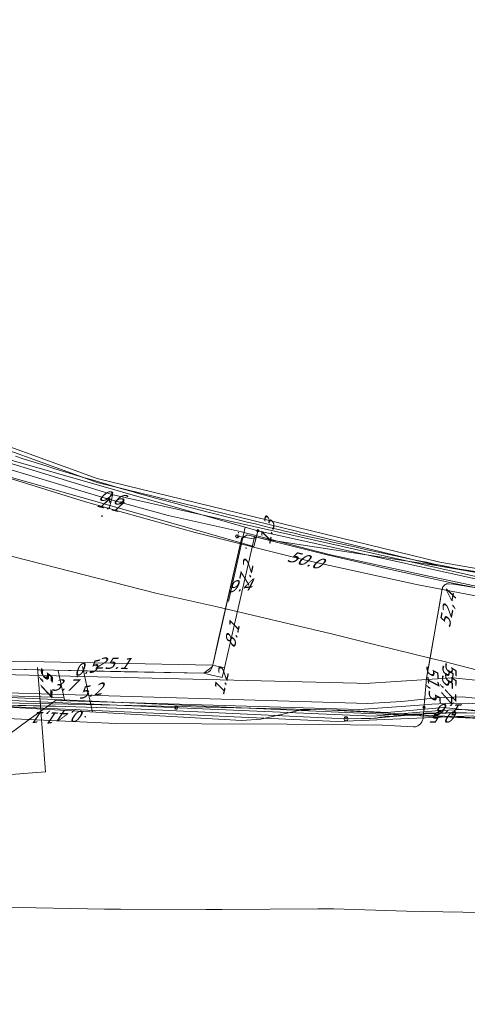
# Model space of a CAD drawing. Header units: metres. Extents: x 124576 to 133557, y 395865 to 402386.
# Tile 220 of 256: x 127458 to 127513, y 402166 to 402289. Entities that reach past the tile are written whole.
import ezdxf
from ezdxf.enums import TextEntityAlignment as Align

# ---------------------------------------------------------------- set-up
doc = ezdxf.new("R2010")
doc.units = ezdxf.units.M
doc.header["$MEASUREMENT"] = 0
for name, color, linetype, lineweight, true_color in [('LG_Datatransport_Blauw_Glas_Zuid', 3, 'Continuous', 13, 0x00ff00), ('LG_Datatransport_Eurofiber_Nederland_BV', 3, 'Continuous', 13, 0x00ff00), ('LG_Datatransport_Gebroeders_Van_der_Donk_BV_(FTTX)', 3, 'Continuous', 13, 0x00ff00), ('LG_Datatransport_KPN_BV', 3, 'Continuous', 13, 0x00ff00), ('LG_Datatransport_Tele2_Nederland_BV', 3, 'Continuous', 13, 0x00ff00), ('LG_Datatransport_Ziggo_BV', 3, 'Continuous', 13, 0x00ff00), ('LG_Gas_Hoge_Druk_Enexis_Netbeheer_BV', 7, 'Continuous', 13, 0xff9b00), ('LG_Laag_Spanning_Enexis_Netbeheer_BV', 7, 'Continuous', 13, 0x960000), ('LG_Laag_Spanning_Gemeente_Dongen', 7, 'Continuous', 13, 0x960000), ('LG_Midden_Spanning_Enexis_Netbeheer_BV', 7, 'Continuous', 13, 0xd20000), ('LG_Riool_Onder_Druk_Gemeente_Dongen', 7, 'Continuous', 13, 0x800080), ('LG_unet-4_Brabant_Water', 5, 'Continuous', 13, 0x0000ff), ('MV_Datatransport_lijn', 3, 'Continuous', 0, 0x00ff00)]:
    doc.layers.add(name, color=color, linetype=linetype, lineweight=lineweight, true_color=true_color)
for name, color, linetype, lineweight in [('LG_Datatransport_P_KPN_BV', 7, 'Continuous', 0), ('LG_Laag_Spanning_P_Enexis_Netbeheer_BV', 7, 'Continuous', 0), ('MV_Datatransport', 7, 'Continuous', 0), ('MV_Gas_Hoge_Druk', 7, 'Continuous', 0), ('MV_Gas_Hoge_Druk_pijl', 7, 'Continuous', 0), ('MV_Laag_Spanning', 7, 'Continuous', 0), ('MV_Laag_Spanning_lijn', 7, 'Continuous', 0), ('MV_Laag_Spanning_pijl', 7, 'Continuous', 0), ('MV_Midden_Spanning', 7, 'Continuous', 0), ('MV_Midden_Spanning_pijl', 7, 'Continuous', 0)]:
    doc.layers.add(name, color=color, linetype=linetype, lineweight=lineweight)
doc.styles.add('Klic_Annotatie', font='verdanai.ttf', dxfattribs={"oblique": 20, "height": 1.4})

# ---------------------------------------------------------------- blocks, each defined once
blk = doc.blocks.new('Mof')
at = {"layer": 'LG_Laag_Spanning_P_Enexis_Netbeheer_BV'}
h = blk.add_hatch(color=256, dxfattribs=at)
edge = h.paths.add_edge_path()
edge.add_arc((0, 0), 2, 0, 360)
blk = doc.blocks.new('Streetlight')
at = {"layer": 'LG_Laag_Spanning_P_Enexis_Netbeheer_BV'}
for p, q in [((-1.8, 1.8), (-1.1, 1.1)), ((0, 2.5), (0, 1.5)), ((1.8, 1.8), (1.1, 1.1)), ((-1.1, -1.1), (-1.8, -1.8)), ((0, -1.5), (0, -2.5)), ((1.1, -1.1), (1.8, -1.8))]:
    blk.add_line(p, q, dxfattribs=at)
at = {"layer": 'LG_Laag_Spanning_P_Enexis_Netbeheer_BV', "flags": 128}
for points in [[(-2.5, 0), (-1.5, 0)], [(1.5, 0), (2.5, 0)]]:
    blk.add_lwpolyline(points, dxfattribs=at)
at = {"layer": 'LG_Laag_Spanning_P_Enexis_Netbeheer_BV'}
blk.add_circle((0, 0), 1.5, dxfattribs=at)
blk = doc.blocks.new('m_pijl')
at = {"layer": 'MV_Laag_Spanning_pijl'}
blk.add_hatch(color=7, dxfattribs=at).paths.add_polyline_path([(-1, -0.3), (-1, 0), (-1, 0.3), (0, 0)])
at = {"layer": 'MV_Laag_Spanning_pijl', "flags": 128}
blk.add_lwpolyline([(-1, 0), (-1, 0.3), (0, 0), (-1, -0.3), (-1, 0)], close=True, dxfattribs=at)
blk = doc.blocks.new('m_pijl_1')
at = {"layer": 'MV_Midden_Spanning_pijl'}
blk.add_hatch(color=7, dxfattribs=at).paths.add_polyline_path([(-1, -0.3), (-1, 0), (-1, 0.3), (0, 0)])
at = {"layer": 'MV_Midden_Spanning_pijl', "flags": 128}
blk.add_lwpolyline([(-1, 0), (-1, 0.3), (0, 0), (-1, -0.3), (-1, 0)], close=True, dxfattribs=at)
blk = doc.blocks.new('m_pijl_3')
at = {"layer": 'MV_Gas_Hoge_Druk_pijl'}
blk.add_hatch(color=7, dxfattribs=at).paths.add_polyline_path([(-1, -0.3), (-1, 0), (-1, 0.3), (0, 0)])
at = {"layer": 'MV_Gas_Hoge_Druk_pijl', "flags": 128}
blk.add_lwpolyline([(-1, 0), (-1, 0.3), (0, 0), (-1, -0.3), (-1, 0)], close=True, dxfattribs=at)
blk = doc.blocks.new('Onbekend_3')
at = {"layer": 'LG_Datatransport_P_KPN_BV'}
blk.add_hatch(color=256, dxfattribs=at).paths.add_polyline_path([(-0.3, -1.1, -0.262633), (0.2, 0.2), (0.6, 0.5, 0.379827), (0.7, 1.3), (0.7, 1.3, 0.228508), (0, 1.5), (0, 1.5, 0.459053), (-0.8, 0.8), (-1.3, 0.9, -0.414214), (-0.1, 2, -0.243799), (1.1, 1.5, -0.379827), (0.9, 0.1), (0.5, -0.2, 0.262633), (0.2, -1.1), (-0.2, -1.1)])
blk.add_circle((0, 0), 2.5, dxfattribs=at)
at = {"layer": 'LG_Datatransport_P_KPN_BV', "extrusion": (0, 0, -1)}
blk.add_solid([(0.3, -2.1), (-0.2, -2.1), (0.3, -1.5), (-0.2, -1.5)], dxfattribs=at)
blk = doc.blocks.new('Mof_2')
at = {"layer": 'LG_Datatransport_P_KPN_BV'}
h = blk.add_hatch(color=256, dxfattribs=at)
edge = h.paths.add_edge_path()
edge.add_arc((0, 0), 2, 0, 360)

msp = doc.modelspace()

# ---------------------------------------------------------------- linework, layer by layer
at = {"layer": 'LG_Datatransport_Blauw_Glas_Zuid', "flags": 128}
msp.add_lwpolyline([(127629, 402193.1), (127589.7, 402194.1), (127568.8, 402195.1), (127544, 402195.2), (127538.6, 402195), (127537.8, 402195.3), (127537, 402196.2), (127536.2, 402196.7), (127529.7, 402198.4), (127522.3, 402201.5), (127518.1, 402202.4), (127510.4, 402203.2), (127503.4, 402202.6), (127497.6, 402202.9), (127469.9, 402203.5), (127425.6, 402204.4)], dxfattribs=at)
at = {"layer": 'LG_Datatransport_Eurofiber_Nederland_BV', "flags": 128}
for points in [[(127390.06, 402210.19), (127402.19, 402209.79), (127416.53, 402209.94), (127418.43, 402209.95), (127419.97, 402206.24), (127431.89, 402205.24), (127462.27, 402203.83), (127501.68, 402202.16), (127509.91, 402202.86), (127513.02, 402202.97), (127516.1, 402202.74), (127519.39, 402202.12), (127522.11, 402201.28), (127525.34, 402199.62), (127528.76, 402198.21), (127532.27, 402197.08), (127535.82, 402196.26), (127536.45, 402196.11), (127537.02, 402195.65), (127537.34, 402195.01), (127537.35, 402194.34), (127538.6, 402194.35), (127543.1, 402194.53), (127545.06, 402194.61)], [(127431.89, 402205.24), (127462.27, 402203.83), (127501.68, 402202.16), (127509.91, 402202.86), (127513.02, 402202.97), (127516.1, 402202.74), (127519.39, 402202.12), (127522.11, 402201.28), (127525.34, 402199.62), (127528.76, 402198.21), (127532.27, 402197.08), (127535.82, 402196.26), (127536.45, 402196.11), (127537.02, 402195.65), (127537.34, 402195.01), (127537.35, 402194.34), (127538.6, 402194.35), (127543.1, 402194.53), (127545.06, 402194.61), (127561.76, 402195.3), (127569.77, 402194.92), (127611.75, 402192.91), (127661.74, 402192.04)], [(127431.89, 402205.24), (127462.27, 402203.83), (127501.68, 402202.16), (127509.91, 402202.86), (127513.02, 402202.97), (127516.1, 402202.74), (127519.39, 402202.12), (127522.11, 402201.28), (127525.34, 402199.62), (127528.76, 402198.21), (127532.27, 402197.08), (127535.82, 402196.26), (127536.45, 402196.11), (127537.02, 402195.65), (127537.34, 402195.01), (127537.35, 402194.34), (127538.6, 402194.35), (127543.1, 402194.53), (127545.06, 402194.61), (127561.76, 402195.3), (127569.77, 402194.92), (127611.75, 402192.91), (127661.74, 402192.04)], [(127431.89, 402205.24), (127462.27, 402203.83), (127501.68, 402202.16), (127509.91, 402202.86), (127513.02, 402202.97), (127516.1, 402202.74), (127519.39, 402202.12), (127522.11, 402201.28), (127525.34, 402199.62), (127528.76, 402198.21), (127532.27, 402197.08), (127535.82, 402196.26), (127536.45, 402196.11), (127537.02, 402195.65), (127537.34, 402195.01), (127537.35, 402194.34), (127538.6, 402194.35), (127543.1, 402194.53), (127545.06, 402194.61), (127561.76, 402195.3), (127569.77, 402194.92), (127611.75, 402192.91), (127661.74, 402192.04)], [(127421.6, 402204.3), (127462.3, 402203.4), (127471.2, 402203.1), (127498.3, 402201.8), (127502.1, 402201.9), (127502.5, 402202), (127502.8, 402202), (127503.2, 402202.1), (127504, 402202.1), (127504.3, 402202.2), (127505.1, 402202.2), (127505.5, 402202.3), (127506.2, 402202.3), (127506.6, 402202.4), (127507.7, 402202.4), (127508.1, 402202.5), (127510.7, 402202.5), (127511.1, 402202.6), (127515.4, 402202.5)]]:
    msp.add_lwpolyline(points, dxfattribs=at)
at = {"layer": 'LG_Datatransport_Gebroeders_Van_der_Donk_BV_(FTTX)', "flags": 128}
msp.add_lwpolyline([(127453.89, 402207.34), (127499.65, 402206.22), (127500.68, 402206.19), (127511.55, 402206.91), (127519.52, 402206.09), (127525.51, 402204.1), (127533.04, 402200.89), (127536.19, 402200.36), (127537.6, 402195.8), (127547.79, 402194.95), (127560.59, 402194.9), (127583.39, 402193.8), (127717.7, 402190.37)], dxfattribs=at)
at = {"layer": 'LG_Datatransport_KPN_BV'}
msp.add_line((127510.02, 402216.66), (127508.29, 402206.84), dxfattribs=at)
at = {"layer": 'LG_Datatransport_KPN_BV', "flags": 128}
for points in [[(127544.73, 402199.97), (127544.48, 402199.99), (127543.78, 402200.04), (127522.25, 402205.87), (127510.3, 402208.95), (127508.73, 402209.34), (127500, 402211.49), (127496.51, 402212.36), (127482.16, 402215.75), (127474.74, 402217.43), (127453.53, 402222.82), (127445.55, 402225), (127420.01, 402233.48), (127396.93, 402242.67)], [(127533.79, 402215.02), (127511.63, 402218.54), (127510.98, 402218.58), (127510.92, 402218.58), (127510.86, 402218.57), (127510.79, 402218.56), (127510.74, 402218.54), (127510.68, 402218.51), (127510.62, 402218.49), (127510.57, 402218.45), (127510.52, 402218.42), (127510.47, 402218.37), (127510.43, 402218.33), (127510.39, 402218.28), (127510.35, 402218.23), (127510.32, 402218.17), (127510.29, 402218.12), (127510.27, 402218.06), (127510.26, 402218), (127510.24, 402217.94), (127508.73, 402209.34), (127508.29, 402206.84), (127508.03, 402203.95), (127508, 402203.56), (127507.92, 402202.44), (127507.88, 402201.96), (127507.87, 402201.85), (127507.84, 402201.74), (127507.81, 402201.63), (127507.76, 402201.53), (127507.71, 402201.43), (127507.65, 402201.33), (127507.58, 402201.24), (127507.5, 402201.16), (127507.42, 402201.09), (127507.33, 402201.02), (127507.23, 402200.96), (127507.13, 402200.91), (127507.03, 402200.87), (127506.92, 402200.83), (127506.81, 402200.81), (127506.7, 402200.8), (127502.81, 402201.01), (127491, 402201.17), (127469.81, 402201.25), (127459.05, 402201.73), (127436.49, 402202.72)], [(127527.52, 402199.49), (127526.11, 402200.15), (127523.83, 402201.27), (127521.47, 402202.19), (127519.04, 402202.9), (127516.55, 402203.41), (127514.04, 402203.7), (127511.5, 402203.77), (127508.97, 402203.63), (127508, 402203.56), (127500, 402202.95), (127499.99, 402202.95), (127462.28, 402204.07), (127461.34, 402203.39), (127459.05, 402201.73), (127456.45, 402199.84), (127442.04, 402200.27), (127433.31, 402201.04)], [(127434.63, 402203.98), (127435.59, 402203.96), (127461.34, 402203.39), (127462.25, 402203.37), (127471.2, 402203.08), (127498.31, 402201.81)], [(127531.03, 402197.77), (127528.38, 402198.63), (127523.38, 402200.65), (127519.45, 402201.74), (127515.37, 402202.53), (127512.21, 402202.57), (127507.92, 402202.44), (127501.36, 402201.85), (127498.31, 402201.81)]]:
    msp.add_lwpolyline(points, dxfattribs=at)
at = {"layer": 'LG_Datatransport_Tele2_Nederland_BV', "flags": 128}
msp.add_lwpolyline([(127432.5, 402204.4), (127497.2, 402201.5), (127514, 402202.2), (127521.3, 402200.4), (127529.1, 402196.8), (127535.4, 402195.4), (127535.9, 402194.8), (127535.8, 402194.2), (127536.3, 402194), (127542.3, 402194.1), (127555.5, 402193.6)], dxfattribs=at)
at = {"layer": 'LG_Datatransport_Ziggo_BV'}
msp.add_line((127460.11, 402207.9), (127454.89, 402208.02), dxfattribs=at)
at = {"layer": 'LG_Datatransport_Ziggo_BV', "flags": 128}
for points in [[(127456.36, 402205.05), (127501.01, 402203.7), (127505.22, 402203.97), (127509.47, 402204.4), (127512.75, 402204.53), (127516.96, 402204.07), (127520.34, 402203.42), (127523.39, 402202.29), (127528, 402200), (127533.06, 402198.33), (127534.48, 402195.64), (127535.35, 402195.14), (127537.69, 402195.16), (127542.43, 402194.58), (127549.14, 402194.54), (127549.07, 402195.95), (127550.59, 402212.31), (127550.73, 402213.4), (127552.98, 402213.4), (127565.64, 402212.44), (127575.76, 402211.44), (127577.11, 402229.07)], [(127550.59, 402212.31), (127542.74, 402213.3), (127534.91, 402214.43), (127527.1, 402215.7), (127519.32, 402217.11), (127511.56, 402218.65), (127503.83, 402220.33), (127496.13, 402222.14), (127486.04, 402224.65), (127485.67, 402224.45), (127485.36, 402224.17), (127481.75, 402208.32), (127481.5, 402207.83), (127481.21, 402207.6), (127480.68, 402207.47), (127460.11, 402207.9)], [(127456.36, 402205.05), (127501.01, 402203.7), (127505.22, 402203.97), (127509.47, 402204.4), (127512.75, 402204.53), (127516.96, 402204.07), (127520.34, 402203.42), (127523.39, 402202.29), (127528, 402200), (127533.06, 402198.33), (127534.48, 402195.64)], [(127516.96, 402204.07), (127512.75, 402204.53), (127509.47, 402204.4), (127505.22, 402203.97), (127501.01, 402203.7), (127456.36, 402205.05)], [(127572.32, 402192.88), (127572.35, 402194.36), (127549.14, 402194.54), (127542.43, 402194.58), (127537.69, 402195.16), (127535.35, 402195.14), (127534.48, 402195.64), (127533.06, 402198.33), (127528, 402200), (127523.39, 402202.29), (127520.34, 402203.42), (127516.96, 402204.07), (127512.75, 402204.53), (127509.47, 402204.4), (127505.22, 402203.97), (127501.01, 402203.7), (127456.36, 402205.05)], [(127456.36, 402205.05), (127501.01, 402203.7), (127505.22, 402203.97), (127509.47, 402204.4), (127512.75, 402204.53), (127516.96, 402204.07), (127520.34, 402203.42), (127523.39, 402202.29), (127528, 402200), (127533.06, 402198.33), (127534.48, 402195.64), (127536.67, 402191.08), (127536.94, 402188.78), (127537.78, 402166.92), (127516.53, 402166.38)]]:
    msp.add_lwpolyline(points, dxfattribs=at)
at = {"layer": 'LG_Gas_Hoge_Druk_Enexis_Netbeheer_BV', "flags": 128}
for points in [[(127342.9, 402286.66), (127349.15, 402283.24), (127353.56, 402280.82), (127389.07, 402261.39), (127422.51, 402246.12), (127451.87, 402235.01), (127453.11, 402234.61), (127469.46, 402229.6), (127518.07, 402218.67), (127562.15, 402211.97), (127562.5, 402211.96)], [(127456.4, 402232.85), (127468.46, 402229.21), (127476.26, 402227.05), (127485.18, 402225.06), (127496.24, 402222.22), (127508, 402219.65), (127518.9, 402217.32), (127532.42, 402214.87), (127543.27, 402213.36), (127549.28, 402212.74), (127556.95, 402212.25), (127568.39, 402210.94), (127580.4, 402210.6), (127585.09, 402210.63)]]:
    msp.add_lwpolyline(points, dxfattribs=at)
at = {"layer": 'LG_Laag_Spanning_Enexis_Netbeheer_BV', "flags": 128}
for points in [[(127304.91, 402305.42), (127307.1, 402306.34), (127335.87, 402290.36), (127336.46, 402290.04), (127342.93, 402286.53), (127351.88, 402281.68), (127353.63, 402280.73), (127354.05, 402280.5), (127358.2, 402278.27), (127388.56, 402261.97), (127419.84, 402247.58), (127452.91, 402235.02), (127453.58, 402234.81), (127487.39, 402225.16), (127516.24, 402218.77), (127522.83, 402217.54), (127568.24, 402211.72), (127568.37, 402211.71), (127585.6, 402210.91), (127586.73, 402211.5)], [(127586.73, 402211.5), (127585.6, 402210.91), (127568.37, 402211.71), (127568.24, 402211.72), (127522.83, 402217.54), (127516.24, 402218.77), (127487.39, 402225.16), (127453.58, 402234.81)], [(127586.73, 402211.5), (127585.6, 402210.91), (127568.37, 402211.71), (127568.24, 402211.72), (127522.83, 402217.54), (127516.24, 402218.77), (127487.39, 402225.16), (127453.58, 402234.81)], [(127487.39, 402225.16), (127487.2, 402224.4), (127486.83, 402224.16), (127484.82, 402224.47)], [(127534.39, 402200.86), (127527.94, 402201.26), (127448.28, 402204.85), (127447.36, 402204.89)], [(127534.39, 402200.86), (127527.94, 402201.26), (127448.28, 402204.85), (127447.36, 402204.89)]]:
    msp.add_lwpolyline(points, dxfattribs=at)
at = {"layer": 'LG_Laag_Spanning_Gemeente_Dongen', "flags": 128}
msp.add_lwpolyline([(127589.23, 402210.75), (127589.08, 402210.76), (127571.24, 402211.8), (127544.46, 402215.26), (127509.95, 402221.27), (127467.47, 402231.66), (127412.76, 402251.5), (127379.38, 402268.48), (127362.03, 402277.92), (127327.41, 402296.08), (127314.01, 402303.35), (127236.53, 402346.53), (127190.9, 402371.75), (127169.01, 402383.83), (127166.56, 402385.14)], dxfattribs=at)
at = {"layer": 'LG_Midden_Spanning_Enexis_Netbeheer_BV', "flags": 128}
for points in [[(127644.33, 402207.98), (127616.92, 402208.38), (127581.96, 402209.72), (127488.46, 402224.09), (127486.04, 402224.65), (127485.36, 402224.17), (127482.52, 402211.73), (127481.75, 402208.32), (127480.68, 402207.47), (127470.84, 402207.64), (127442.91, 402208.31), (127370.62, 402210.04), (127348.78, 402210.81), (127343.79, 402211.05), (127341.47, 402211.18), (127316.38, 402213.44), (127301.34, 402215.4), (127300.25, 402215.76), (127300.1, 402215.9)], [(127765.87, 402204.28), (127765.14, 402205.04), (127731.46, 402205.89), (127644.33, 402207.98), (127616.92, 402208.38), (127581.96, 402209.72), (127488.46, 402224.09), (127486.04, 402224.65), (127485.36, 402224.17), (127482.52, 402211.73), (127481.75, 402208.32), (127480.68, 402207.47), (127470.84, 402207.64), (127442.91, 402208.31), (127370.62, 402210.04), (127348.78, 402210.81), (127343.79, 402211.05), (127341.47, 402211.18), (127316.38, 402213.44), (127301.34, 402215.4), (127300.25, 402215.76), (127300.1, 402215.9)], [(127325.15, 402205.57), (127325.53, 402205.56), (127340.57, 402203.3), (127352.85, 402203.84), (127356.52, 402203.66), (127375.63, 402203.68), (127387.95, 402203.4), (127398.15, 402204.07), (127404.14, 402204.33), (127427.85, 402204.79), (127430.25, 402204.74), (127485.41, 402201.59), (127487.77, 402201.79), (127492.63, 402202.9), (127494.99, 402202.99), (127533.13, 402200.94), (127533.87, 402200.89), (127534.09, 402200.88), (127534.39, 402200.85)], [(127325.15, 402205.57), (127325.53, 402205.56), (127340.57, 402203.3), (127352.85, 402203.84), (127356.52, 402203.66), (127375.63, 402203.68), (127387.95, 402203.4), (127398.15, 402204.07), (127404.14, 402204.33), (127427.85, 402204.79), (127430.25, 402204.74), (127485.41, 402201.59), (127487.77, 402201.79), (127492.63, 402202.9), (127494.99, 402202.99), (127533.13, 402200.94), (127533.87, 402200.89), (127534.09, 402200.88), (127534.39, 402200.85)], [(127455.66, 402178.45), (127468.35, 402178.2), (127470.35, 402178.18), (127480.94, 402178.14), (127482.94, 402178.14), (127494.82, 402178.24), (127496.82, 402178.22), (127505.83, 402177.94), (127507.82, 402177.89), (127520.2, 402177.67), (127522.2, 402177.65), (127535.37, 402177.62), (127536.02, 402177.66), (127536.56, 402177.94), (127536.9, 402178.78), (127536.92, 402179.95), (127536.74, 402185.95), (127536.61, 402186.47), (127536.27, 402186.89), (127536.15, 402186.98), (127535.72, 402187.25), (127535.23, 402187.36), (127533.5, 402187.36)], [(127455.66, 402178.45), (127468.35, 402178.2), (127470.35, 402178.18), (127480.94, 402178.14), (127482.94, 402178.14), (127494.82, 402178.24), (127496.82, 402178.22), (127505.83, 402177.94), (127507.82, 402177.89), (127520.2, 402177.67), (127522.2, 402177.65), (127535.37, 402177.62), (127536.02, 402177.66), (127536.56, 402177.94), (127536.9, 402178.78), (127536.92, 402179.95), (127536.74, 402185.95), (127536.61, 402186.47), (127536.27, 402186.89), (127536.15, 402186.98), (127535.72, 402187.25), (127535.23, 402187.36)]]:
    msp.add_lwpolyline(points, dxfattribs=at)
at = {"layer": 'LG_Riool_Onder_Druk_Gemeente_Dongen', "flags": 128}
msp.add_lwpolyline([(127907.09, 402350.53), (127903.8, 402218.35), (127862.09, 402206.82), (127833.5, 402205.05), (127816.5, 402204.33), (127589.08, 402210.26), (127571.24, 402211.29), (127544.46, 402214.76), (127509.95, 402220.78), (127467.47, 402231.16), (127412.76, 402251), (127379.38, 402267.98), (127362.03, 402277.42), (127327.41, 402295.58), (127314.01, 402302.85), (127236.53, 402346.03), (127190.9, 402371.25), (127169.01, 402383.33), (127166, 402384.94)], dxfattribs=at)
at = {"layer": 'LG_unet-4_Brabant_Water', "flags": 128}
msp.add_lwpolyline([(127514.12, 402220.06), (127513.15, 402220.25), (127512.18, 402220.44), (127511.21, 402220.64), (127510.24, 402220.84), (127509.27, 402221.03), (127508.3, 402221.24), (127507.33, 402221.44), (127506.36, 402221.64), (127505.39, 402221.84), (127504.43, 402222.05), (127503.46, 402222.26), (127502.49, 402222.47), (127501.52, 402222.68), (127500.56, 402222.89), (127499.59, 402223.1), (127498.62, 402223.32), (127497.66, 402223.53), (127496.69, 402223.75), (127495.73, 402223.97), (127494.76, 402224.19), (127493.8, 402224.41), (127492.83, 402224.63), (127491.87, 402224.86), (127490.9, 402225.08), (127489.94, 402225.31), (127488.97, 402225.54), (127488, 402225.77), (127487.04, 402226.01), (127486.07, 402226.24), (127485.1, 402226.48), (127484.14, 402226.72), (127483.17, 402226.97), (127482.21, 402227.21), (127481.24, 402227.46), (127480.28, 402227.71), (127479.32, 402227.96), (127478.36, 402228.22), (127477.39, 402228.48), (127476.43, 402228.74), (127475.47, 402229), (127474.51, 402229.26), (127473.55, 402229.53), (127472.6, 402229.8), (127471.64, 402230.07), (127470.68, 402230.34), (127469.72, 402230.62), (127468.77, 402230.89), (127467.81, 402231.17), (127466.86, 402231.46), (127465.9, 402231.74), (127464.95, 402232.03), (127464, 402232.32), (127463.05, 402232.61), (127462.1, 402232.9), (127461.15, 402233.2), (127460.2, 402233.5), (127459.25, 402233.8), (127458.3, 402234.1), (127457.35, 402234.4)], dxfattribs=at)
at = {"layer": 'MV_Datatransport_lijn'}
for p, q in [((127486.66, 402223.14), (127486.96, 402224.45)), ((127485.05, 402216.07), (127486.66, 402223.14)), ((127483.24, 402208.14), (127485.05, 402216.07)), ((127456.68, 402208.95), (127481.78, 402208.47)), ((127460.32, 402205.01), (127460.08, 402208.19)), ((127483.24, 402208.14), (127481.78, 402208.47)), ((127483.24, 402208.14), (127482.97, 402206.95)), ((127481.51, 402207.28), (127480.68, 402207.47)), ((127482.97, 402206.95), (127481.51, 402207.28)), ((127461.05, 402195.23), (127460.32, 402205.01)), ((127335.49, 402185.95), (127461.05, 402195.23))]:
    msp.add_line(p, q, dxfattribs=at)
at = {"layer": 'MV_Gas_Hoge_Druk_pijl'}
for p, q in [((127468.96, 402227.93), (127469.22, 402228.99)), ((127469.22, 402228.99), (127469.37, 402229.59))]:
    msp.add_line(p, q, dxfattribs=at)
at = {"layer": 'MV_Gas_Hoge_Druk_pijl', "flags": 128}
for points in [[(127468.96, 402227.93), (127466.03, 402228.75), (127452.56, 402232.92), (127451.31, 402233.32), (127437.88, 402238.15), (127424.58, 402243.36), (127421.82, 402244.53)], [(127517.6, 402216.44), (127507.05, 402218.47), (127493.28, 402221.52), (127479.6, 402224.95), (127468.96, 402227.93)]]:
    msp.add_lwpolyline(points, dxfattribs=at)
at = {"layer": 'MV_Laag_Spanning_lijn'}
for q in [(127487.39, 402225.16), (127487.17, 402224.29)]:
    msp.add_line((127486.89, 402223.21), q, dxfattribs=at)
at = {"layer": 'MV_Laag_Spanning_pijl'}
for p, q in [((127483.74, 402216.38), (127485.81, 402225.62)), ((127462.63, 402207.77), (127463.4, 402204.17))]:
    msp.add_line(p, q, dxfattribs=at)
at = {"layer": 'MV_Laag_Spanning_pijl', "flags": 128}
for points in [[(127419.08, 402245.63), (127451.31, 402233.33), (127486.89, 402223.21)], [(127463.35, 402204.44), (127447.74, 402204.9), (127447.36, 402204.89)]]:
    msp.add_lwpolyline(points, dxfattribs=at)
at = {"layer": 'MV_Midden_Spanning_pijl'}
for p, q in [((127465.66, 402208.3), (127465.78, 402207.76)), ((127465.78, 402207.76), (127466.87, 402202.65))]:
    msp.add_line(p, q, dxfattribs=at)

# ---------------------------------------------------------------- block references
at = {"layer": 'LG_Datatransport_P_KPN_BV', "xscale": 0.1, "yscale": 0.1, "zscale": 0.1}
for name, p in [('Mof_2', (127507.98, 402203.24)), ('Onbekend_3', (127498.31, 402201.81)), ('Onbekend_3', (127498.31, 402201.81))]:
    msp.add_blockref(name, p, dxfattribs=at)
at = {"layer": 'LG_Laag_Spanning_P_Enexis_Netbeheer_BV', "xscale": 0.1, "yscale": 0.1, "zscale": 0.1}
for name, p in [('Mof', (127487.39, 402225.16)), ('Streetlight', (127477.26, 402203.19))]:
    msp.add_blockref(name, p, dxfattribs=at)
at = {"layer": 'LG_Laag_Spanning_P_Enexis_Netbeheer_BV', "xscale": 0.1, "yscale": 0.1, "zscale": 0.1, "rotation": 104}
msp.add_blockref('Streetlight', (127484.82, 402224.47), dxfattribs=at)
at = {"layer": 'MV_Gas_Hoge_Druk_pijl', "xscale": 0.1, "yscale": 0.1, "zscale": 0.1}
for p, rotation in [((127469, 402229), 76), ((127469, 402228), 76), ((127468, 402227), 164)]:
    msp.add_blockref('m_pijl_3', p, dxfattribs=dict(at, rotation=rotation))
at = {"layer": 'MV_Laag_Spanning_pijl', "xscale": 0.1, "yscale": 0.1, "zscale": 0.1}
for p, rotation in [((127485, 402225), 77.00000000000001), ((127486, 402223), 345), ((127463, 402204), 283)]:
    msp.add_blockref('m_pijl', p, dxfattribs=dict(at, rotation=rotation))
at = {"layer": 'MV_Midden_Spanning_pijl', "xscale": 0.1, "yscale": 0.1, "zscale": 0.1, "rotation": 283}
for p in [(127465, 402207), (127466, 402202)]:
    msp.add_blockref('m_pijl_1', p, dxfattribs=at)

# ---------------------------------------------------------------- texts
at = {"layer": 'MV_Datatransport', "style": 'Klic_Annotatie', "oblique": 20}
for s, rotation, p in [('1.3', 77, (127488.52, 402224.93)), ('7.2', 77, (127485.86, 402219.6)), ('52,4', 78.7, (127510.9, 402215.24)), ('8.1', 77, (127484.15, 402212.1)), ('25.1', 359, (127469.23, 402208.71)), ('51,5', 274.9, (127509.15, 402206.43)), ('55,7', 267.1, (127510.9, 402206.44)), ('55,7', 269.2, (127511.32, 402206.77)), ('5,7', 268.3, (127461.17, 402206.74)), ('5,7', 268.3, (127461.27, 402206.59)), ('1.2', 77, (127482.8, 402206.22)), ('1,6', 179.1, (127511.42, 402202.93)), ('1,1', 178.2, (127461.36, 402201.93)), ('0,4', 178.1, (127464.5, 402202.13)), ('0,5', 179.9, (127510.82, 402202.04))]:
    msp.add_text(s, height=1.4, rotation=rotation, dxfattribs=at).set_placement(p, align=Align.MIDDLE_CENTER)
at = {"layer": 'MV_Gas_Hoge_Druk', "style": 'Klic_Annotatie', "oblique": 20}
for s, p in [('0.6', (127469.1, 402229.34)), ('1.1', (127468.89, 402228.51)), ('50.0', (127493.13, 402221.56))]:
    msp.add_text(s, height=1.4, rotation=346, dxfattribs=at).set_placement(p, align=Align.MIDDLE_CENTER)
at = {"layer": 'MV_Laag_Spanning', "style": 'Klic_Annotatie', "oblique": 20}
msp.add_text('9.4', height=1.4, rotation=6, dxfattribs=at).set_placement((127484.99, 402218.32), align=Align.MIDDLE_CENTER)
msp.add_text('3.7', height=1.4, dxfattribs=at).set_placement((127463.21, 402206.01), align=Align.MIDDLE_CENTER)
at = {"layer": 'MV_Midden_Spanning', "style": 'Klic_Annotatie', "oblique": 20}
for s, p in [('0.5', (127465.92, 402208.07)), ('5.2', (127466.52, 402205.25))]:
    msp.add_text(s, height=1.4, rotation=12, dxfattribs=at).set_placement(p, align=Align.MIDDLE_CENTER)

doc.saveas('drawing.dxf')
